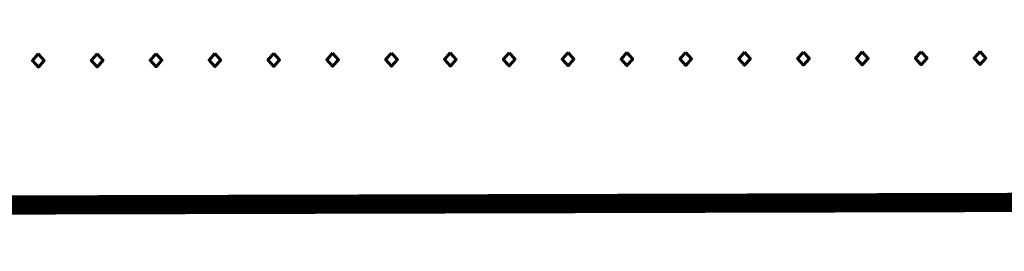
# Model space of a CAD drawing. Extents: x 0 to 1135, y 0 to 420.
# Tile 23 of 48: x 1091.85 to 1109.77, y 47.6 to 51.81. Entities that reach past the tile are written whole.
import ezdxf

# ---------------------------------------------------------------- set-up
doc = ezdxf.new("R2010")
doc.units = 0
doc.header["$LTSCALE"] = 2
doc.header["$MEASUREMENT"] = 0
doc.linetypes.add('AUSGEZOGEN', pattern=[0])
doc.layers.add('FBR', color=8, linetype='CONTINUOUS')
doc.layers.add('LEGENDE', color=7, linetype='AUSGEZOGEN')
doc.styles.add('ROMANS', font='romans.shx', dxfattribs={"width": 0.8})

msp = doc.modelspace()

# ---------------------------------------------------------------- linework, layer by layer
at = {"layer": 'FBR'}
for points in [[(661.143, 179.109, 0.000001), (685.944, 183.769, 0.000098)], [(700.607, 186.532, -0.000002), (715, 189.244, -0.000023), (729.209, 191.92, -0.000019), (746.049, 195.09, -0.003046), (758.195, 197.3, -0.001835), (778.389, 200.77, -0.001761), (792.757, 203.133, -0.001618), (808.406, 205.598, -0.001558), (824.253, 207.991, -0.002937), (832.67, 209.185, -0.002359), (841.112, 210.291, 0.001751), (852.488, 211.768, 0.001051), (869.84, 214.119, 0.001274), (884.149, 216.126, 0.002508), (897.81, 218.148, 0.001818), (916.634, 221.1, 0.001623), (931.317, 223.506, 0.001738), (945.01, 225.844, 0.000846), (950, 226.723, 0.001812)]]:
    msp.add_lwpolyline(points, format="xyb", dxfattribs=at)
at = {"layer": 'LEGENDE', "const_width": 0.35}
msp.add_lwpolyline([(1057.32, 48.35), (1124.32, 48.522)], dxfattribs=at)

# ---------------------------------------------------------------- texts
at = {"layer": 'LEGENDE', "style": 'ROMANS'}
msp.add_text('01.07.2008 ...........................', height=2.5, rotation=0.1472, dxfattribs=at).set_placement((1062.081, 50.872))

doc.saveas('drawing.dxf')
